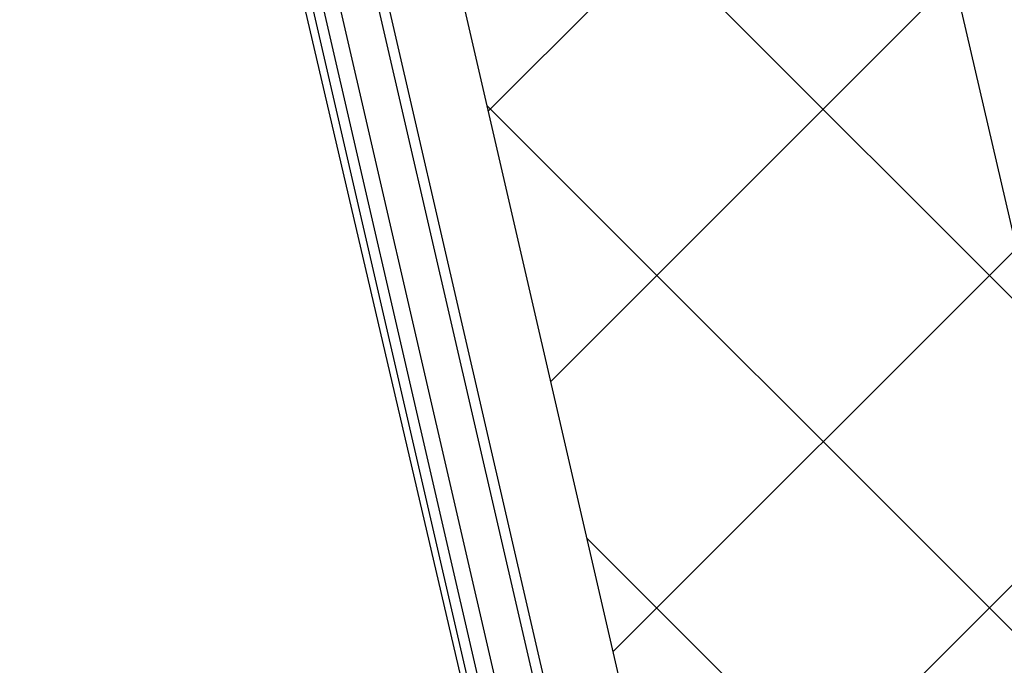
# Model space of a CAD drawing. Header units: centimetres. Extents: x -15121 to 17422, y -60492 to 0.
# Tile 12 of 256: x 1230 to 1267, y -30659 to -30635. Entities that reach past the tile are written whole.
import ezdxf

# ---------------------------------------------------------------- set-up
doc = ezdxf.new("R2010")
doc.units = ezdxf.units.CM
doc.header["$LTSCALE"] = 60
for name, color, linetype in [('A-----SZ', 8, 'Continuous'), ('A-DRZ', 7, 'Continuous'), ('A-OKN-SY', 1, 'Continuous'), ('AIKA podłoga deski cała', 2, 'Continuous'), ('AIKA podłoga deski pod meble', 6, 'Continuous'), ('AIKA powierzchnie2', 2, 'Continuous'), ('AIKA sufity podwieszane', 8, 'Continuous'), ('AIKA wymiarowanie ogólne rzut2', 7, 'Continuous'), ('AIKA ŚCIANA2', 8, 'Continuous')]:
    doc.layers.add(name, color=color, linetype=linetype)
doc.styles.add('wymiar', font='txt.shx', dxfattribs={"width": 0.6})
doc.dimstyles.new('Dwudziestka', dxfattribs={"dimtxt": 7, "dimasz": 0.7, "dimexe": 5, "dimexo": 0, "dimgap": 2.5, "dimtad": 1, "dimtoh": 1, "dimdec": 3, "dimrnd": 0.5, "dimdsep": 46, "dimtxsty": 'wymiar', "dimblk": 'znacznik', "dimcen": 0, "dimdle": 5, "dimse1": 1, "dimse2": 1, "dimclrd": 256, "dimclre": 256, "dimclrt": 256, "dimadec": 0, "dimazin": 0, "dimtfac": 0.4, "dimtdec": 3, "dimtix": 1, "dimtofl": 0, "dimtmove": 2, "dimatfit": 3, "dimldrblk": 'znacznik', "dimfxl": 1, "dimtolj": 1, "dimarcsym": 0})

# ---------------------------------------------------------------- blocks, each defined once
blk = doc.blocks.new('AL120')
at = {"layer": 'A-----SZ', "elevation": 0}
for points in [[(126.663, -1.364), (13.452, -1.364), (13.452, -0.764), (126.663, -0.764)], [(126.663, -2.764), (13.452, -2.764), (13.452, -3.164), (126.663, -3.164)]]:
    blk.add_lwpolyline(points, dxfattribs=at)
at = {"layer": 'A-OKN-SY'}
blk.add_arc((4.701, 2.014, 0), 129.898, 359.11054, 88.95836, dxfattribs=at)
blk = doc.blocks.new('znacznik')
at = {"color": 0}
for points in [[(0, -5), (0, 5)], [(-4, 0), (4, 0)]]:
    blk.add_lwpolyline(points, dxfattribs=at)
at = {"color": 1}
blk.add_lwpolyline([(-2.121, -2.121), (2.121, 2.121)], dxfattribs=at)
blk = doc.blocks.new('*D5402')
at = {"layer": 'AIKA wymiarowanie ogólne rzut2', "lineweight": -2, "transparency": 16777216}
blk.add_line((1868.396, -30570.654), (1284.163, -30705.534), dxfattribs=at)
at = {"layer": 'Defpoints', "color": 0, "transparency": 16777216}
for p in [(1872.621, -30585.846), (1258.88, -30599.131), (1283.481, -30705.692)]:
    blk.add_point(p, dxfattribs=at)
at = {"layer": 'AIKA wymiarowanie ogólne rzut2', "linetype": 'ByBlock', "lineweight": -2, "transparency": 16777216, "xscale": 0.7, "yscale": 0.7, "zscale": 0.7}
for p, rotation in [((1869.078, -30570.496), 12.9999999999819), ((1283.481, -30705.692), 192.9999999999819)]:
    blk.add_blockref('znacznik', p, dxfattribs=dict(at, rotation=rotation))
at = {"layer": 'AIKA wymiarowanie ogólne rzut2', "transparency": 16777216, "insert": (1574.93, -30632.248), "char_height": 7, "attachment_point": 5, "rotation": 13, "style": 'wymiar'}
blk.add_mtext('\\A1;601', dxfattribs=at)
blk = doc.blocks.new('*D7276')
at = {"layer": 'AIKA wymiarowanie ogólne rzut2', "lineweight": -2, "transparency": 16777216}
blk.add_line((1331.903, -30726.278), (1118.755, -29802.96), dxfattribs=at)
at = {"layer": 'Defpoints', "color": 0, "transparency": 16777216}
for p in [(1118.598, -29802.278), (1090.735, -29808.71), (1304.198, -30733.392)]:
    blk.add_point(p, dxfattribs=at)
at = {"layer": 'AIKA wymiarowanie ogólne rzut2', "lineweight": -2, "transparency": 16777216, "xscale": 0.7, "yscale": 0.7, "zscale": 0.7}
for p, rotation in [((1118.598, -29802.278), 102.999035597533), ((1332.061, -30726.96), 282.999035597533)]:
    blk.add_blockref('znacznik', p, dxfattribs=dict(at, rotation=rotation))
at = {"layer": 'AIKA wymiarowanie ogólne rzut2', "transparency": 16777216, "insert": (1231.175, -30263.269), "char_height": 7, "attachment_point": 5, "rotation": 282.999, "style": 'wymiar'}
blk.add_mtext('\\A1;949', dxfattribs=at)

msp = doc.modelspace()

# ---------------------------------------------------------------- hatches: boundary and pattern name
at = {"layer": 'AIKA sufity podwieszane', "transparency": 33554610}
h = msp.add_hatch(dxfattribs=at)
h.set_pattern_fill('ANSI37', color=256, scale=2.771036)
h.set_pattern_definition([(45, (5073.432, 672.602), (-6.221154, 6.221154), []), (135, (5073.432, 672.602), (-6.221154, -6.221154), [])])
h.paths.add_polyline_path([(1895.3422, -29622.938), (1051.961, -29817.6477), (1083.6791, -29955.0339), (1108.8373, -29949.2257), (1118.7352, -29992.098), (1098.8606, -29996.6864), (1151.9491, -30226.6377), (1171.8236, -30222.0493), (1195.98, -30326.6818), (1176.0567, -30331.2815), (1229.1072, -30560.8465), (1247.0331, -30556.708), (1258.8797, -30599.1305), (1239.2948, -30603.652), (1271.0129, -30741.0382), (1888.861, -30598.3967), (1885.2618, -30582.8068), (1928.1341, -30572.909), (1931.7333, -30588.4989), (1951.2207, -30583.9999), (1954.8998, -30599.9359), (2063.0549, -30574.9663), (2055.7765, -30543.4404), (2098.6488, -30533.5425), (2102.248, -30549.1325), (2108.8207, -30547.615)])

# ---------------------------------------------------------------- linework, layer by layer
at = {"layer": 'AIKA podłoga deski cała'}
msp.add_lwpolyline([(1888.861, -30598.3967), (1266.0671, -30744.1528), (1233.9166, -30604.8937), (1258.8797, -30599.1305), (1248.9789, -30556.2588), (1229.073, -30560.8544), (1175.9846, -30330.9033), (1195.8934, -30326.3069), (1171.8236, -30222.0493), (1151.9491, -30226.6377), (1098.8606, -29996.6864), (1118.7352, -29992.098), (1108.8373, -29949.2257), (1083.5062, -29955.0738), (1051.7856, -29817.6882), (1897.5708, -29622.4235)], dxfattribs=at)
at = {"layer": 'AIKA podłoga deski pod meble'}
msp.add_line((1233.5487, -30604.9786), (1266.0352, -30744.24), dxfattribs=at)
at = {"layer": 'AIKA powierzchnie2'}
msp.add_lwpolyline([(1888.861, -30598.3967), (1271.0129, -30741.0382), (1239.2948, -30603.652), (1258.8797, -30599.1305), (1247.0331, -30556.708), (1229.1072, -30560.8465), (1176.0567, -30331.2815), (1195.98, -30326.6818), (1171.8236, -30222.0493), (1151.9491, -30226.6377), (1098.8606, -29996.6864), (1118.7352, -29992.098), (1108.8373, -29949.2257), (1083.6791, -29955.0339), (1051.961, -29817.6477), (1895.3422, -29622.938)], dxfattribs=at)
at = {"layer": 'AIKA sufity podwieszane', "transparency": 33554610}
msp.add_lwpolyline([(1888.861, -30598.3967), (1271.0129, -30741.0382), (1239.2948, -30603.652), (1258.8797, -30599.1305), (1247.0331, -30556.708), (1229.1072, -30560.8465), (1176.0567, -30331.2815), (1195.98, -30326.6818), (1171.8236, -30222.0493), (1151.9491, -30226.6377), (1098.8606, -29996.6864), (1118.7352, -29992.098), (1108.8373, -29949.2257), (1083.6791, -29955.0339), (1051.961, -29817.6477), (1895.3422, -29622.938)], dxfattribs=at)
at = {"layer": 'AIKA ŚCIANA2'}
msp.add_line((1289.0989, -30738.9153), (1016.6832, -29558.9532), dxfattribs=at)
msp.add_line((1289.0989, -30738.9153), (1016.6832, -29558.9532), dxfattribs=at)
msp.add_lwpolyline([(1891.2596, -30599.8956), (1289.0989, -30738.9153), (1016.6832, -29558.9532), (2434.5985, -29231.6017), (3265.0511, -29231.6017), (3265.0511, -30391.6017), (3257.0511, -30391.6017), (3257.0511, -30407.6017), (2734.6181, -30407.6017), (2730.4905, -30389.723), (2691.5157, -30398.721), (2695.1149, -30414.311), (1930.2344, -30590.8975)], dxfattribs=at)

# ---------------------------------------------------------------- block references
at = {"layer": 'A-DRZ', "rotation": 103.0000000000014}
msp.add_blockref('AL120', (1265.8268, -30744.8026, 0), dxfattribs=at)

# ---------------------------------------------------------------- dimensions: what is measured, and where the dimension line sits
at = {"layer": 'AIKA wymiarowanie ogólne rzut2'}
dim = msp.add_aligned_dim(p1=(1304.198, -30733.3917), p2=(1090.7349, -29808.7102), distance=-28.5954, dimstyle='Dwudziestka', dxfattribs=at)
dim.commit()
dim.dimension.update_dxf_attribs({"geometry": '*D7276', "text_midpoint": (1231.1754, -30263.2693)})
dim = msp.add_linear_dim(base=(1283.4813, -30705.6919), p1=(1872.6215, -30585.8459), p2=(1258.8797, -30599.1305), angle=13, dimstyle='Dwudziestka', dxfattribs=at)
dim.commit()
dim.dimension.update_dxf_attribs({"geometry": '*D5402', "text_midpoint": (1574.9298, -30632.2479)})

doc.saveas('drawing.dxf')
